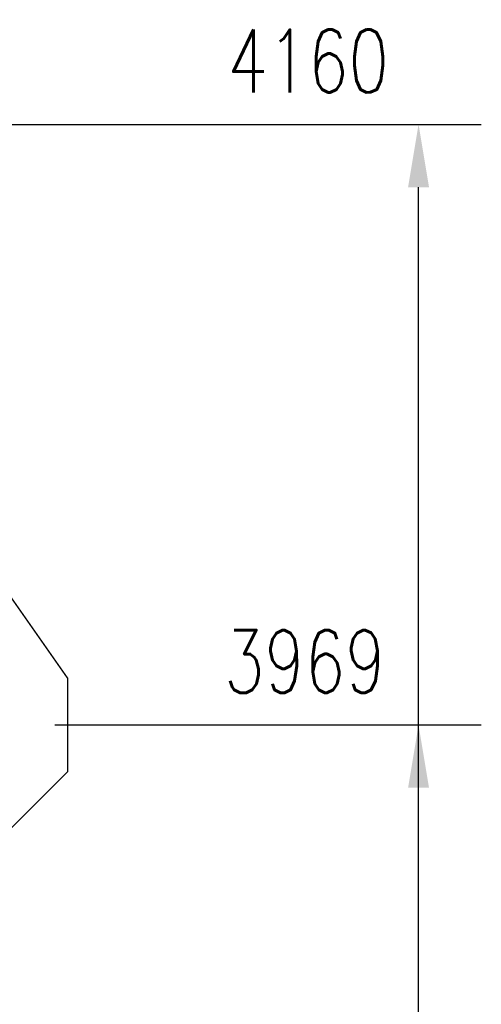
# Model space of a CAD drawing. Header units: millimetres. Extents: x 3515 to 4529, y 13642 to 14292.
# Tile 85 of 96: x 4252 to 4267, y 14184 to 14216. Entities that reach past the tile are written whole.
import ezdxf

# ---------------------------------------------------------------- set-up
doc = ezdxf.new("R2010")
doc.units = ezdxf.units.MM
doc.header["$LTSCALE"] = 10
doc.layers.get('Defpoints').update_dxf_attribs({"color": 1})
doc.layers.add('PS_DIM', color=4, linetype='Continuous', lineweight=13)
doc.layers.add('PS_SOLID', color=7, linetype='Continuous', lineweight=30)
doc.layers.add('PS_SHAPE', color=3, linetype='Continuous')
doc.styles.add('simplex', font='simplex.shx', dxfattribs={"width": 0.75})
doc.dimstyles.new('1_10_GŁ_DS1-LS10', dxfattribs={"dimtxt": 2, "dimasz": 2, "dimexe": 2, "dimexo": 5, "dimgap": 1, "dimtad": 1, "dimjust": 4, "dimdec": 0, "dimlfac": 10, "dimtxsty": 'simplex', "dimblk1": 'NONE', "dimsah": 1, "dimcen": 2, "dimclrd": 256, "dimclre": 256, "dimclrt": 3, "dimadec": 1, "dimazin": 0, "dimtfac": 1, "dimtdec": 0, "dimtmove": 2, "dimatfit": 3, "dimfxl": 1, "dimarcsym": 0})

# ---------------------------------------------------------------- blocks, each defined once
blk = doc.blocks.new('*D213')
at = {"layer": 'Defpoints', "color": 0, "transparency": 16777216}
for p in [(4248.319, 14193.109), (4264.911, 14193.109), (4250.819, 14057.599)]:
    blk.add_point(p, dxfattribs=at)
at = {"layer": 'PS_DIM', "lineweight": -2, "transparency": 16777216}
for p, q in [((4253.319, 14193.109), (4266.911, 14193.109)), ((4264.911, 14057.599), (4264.911, 14191.109)), ((4255.819, 14057.599), (4266.911, 14057.599))]:
    blk.add_line(p, q, dxfattribs=at)
at = {"layer": 'PS_DIM', "transparency": 16777216}
blk.add_solid([(4264.578, 14191.109), (4265.245, 14191.109), (4264.911, 14193.109)], dxfattribs=at)
at = {"layer": 'PS_DIM', "color": 3, "transparency": 16777216, "insert": (4261.284, 14195.129), "char_height": 2, "attachment_point": 5, "rotation": 0.0573, "style": 'simplex'}
blk.add_mtext('3969', dxfattribs=at)
blk = doc.blocks.new('_None')
blk = doc.blocks.new('*D214')
at = {"layer": 'Defpoints', "color": 0, "transparency": 16777216}
for p in [(4241.851, 14212.233), (4264.911, 14212.233), (4250.819, 14057.599)]:
    blk.add_point(p, dxfattribs=at)
at = {"layer": 'PS_DIM', "lineweight": -2, "transparency": 16777216}
for p, q in [((4246.851, 14212.233), (4266.911, 14212.233)), ((4264.911, 14057.599), (4264.911, 14210.233)), ((4255.819, 14057.599), (4266.911, 14057.599))]:
    blk.add_line(p, q, dxfattribs=at)
at = {"layer": 'PS_DIM', "transparency": 16777216}
blk.add_solid([(4264.578, 14210.233), (4265.245, 14210.233), (4264.911, 14212.233)], dxfattribs=at)
at = {"layer": 'PS_DIM', "color": 3, "transparency": 16777216, "insert": (4261.391, 14214.253), "char_height": 2, "attachment_point": 5, "rotation": 0.0573, "style": 'simplex'}
blk.add_mtext('4160', dxfattribs=at)
blk = doc.blocks.new('*X471')
at = {"layer": 'PS_SOLID', "color": 7, "linetype": 'Continuous'}
for p, q in [((4253.719, 14194.609), (4250.819, 14198.752)), ((4253.719, 14194.609), (4253.719, 14191.609)), ((4251.719, 14189.609), (4253.719, 14191.609))]:
    blk.add_line(p, q, dxfattribs=at)

msp = doc.modelspace()

# ---------------------------------------------------------------- block references
at = {"layer": 'PS_SHAPE', "color": 3}
msp.add_blockref('*X471', (0, 0), dxfattribs=at)

# ---------------------------------------------------------------- dimensions: what is measured, and where the dimension line sits
at = {"layer": 'PS_DIM'}
for base, p2, text, picture, middle in [((4264.911, 14212.233), (4241.851, 14212.233), '4160', '*D214', (4261.391, 14214.253)), ((4264.911, 14193.109), (4248.319, 14193.109), '3969', '*D213', (4261.284, 14195.129))]:
    dim = msp.add_linear_dim(base=base, p1=(4250.819, 14057.599), p2=p2, angle=90, text=text, dimstyle='1_10_GŁ_DS1-LS10', dxfattribs=at)
    dim.commit()
    dim.dimension.update_dxf_attribs({"geometry": picture, "text_midpoint": middle, "dimtype": 128, "text_rotation": 0.0573})

doc.saveas('drawing.dxf')
